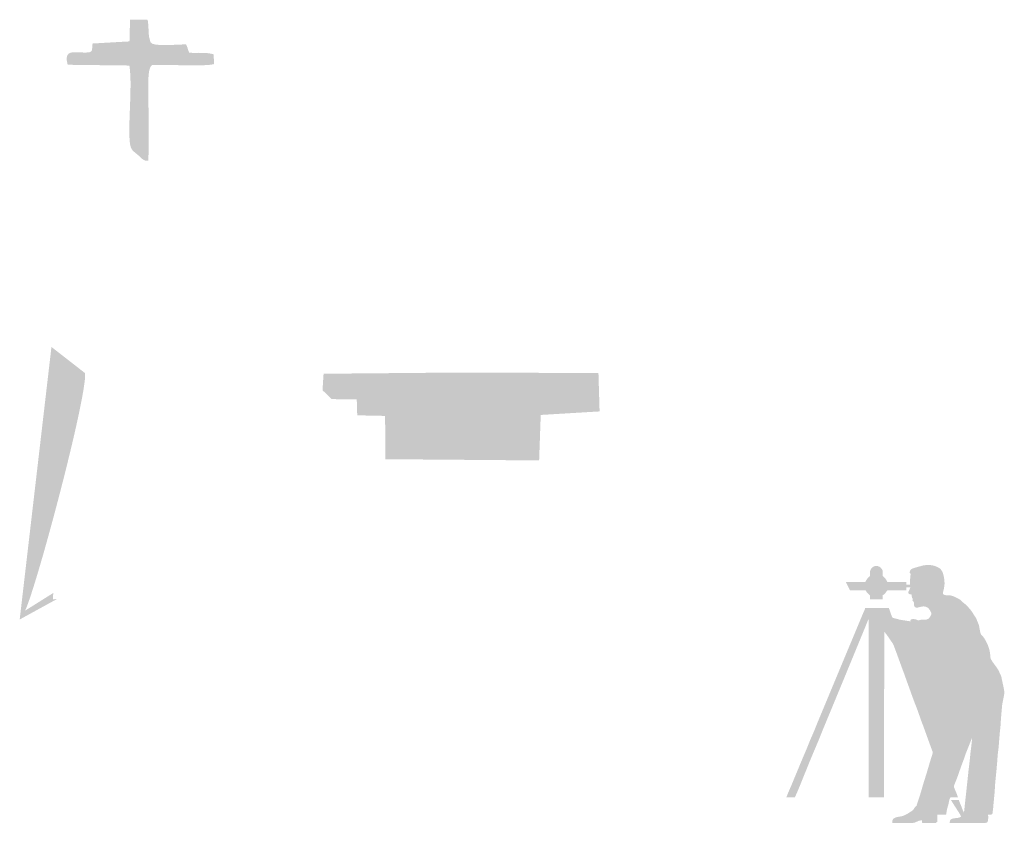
# Model space of a CAD drawing. Header units: millimetres. Extents: x 366033 to 446362, y 4247208 to 4265071.
# Tile 1 of 159: x 366033 to 366043, y 4255460 to 4255469. Entities that reach past the tile are written whole.
import ezdxf

# ---------------------------------------------------------------- set-up
doc = ezdxf.new("R2010")
doc.units = ezdxf.units.MM
doc.layers.add('DECOR_OBJCT_#####_T', color=7, linetype='Continuous', true_color=0x000000)

msp = doc.modelspace()

# ---------------------------------------------------------------- hatches: boundary and pattern name
at = {"layer": 'DECOR_OBJCT_#####_T'}
h = msp.add_hatch(color=256, dxfattribs=at)
edge = h.paths.add_edge_path()
edge.add_spline(control_points=[(366033.082, 4255468.111), (366033.082, 4255468.111), (366033.729, 4255468.103), (366033.729, 4255468.103), (366033.769, 4255467.868), (366033.691, 4255467.307), (366033.754, 4255467.224), (366033.773, 4255467.198), (366033.81, 4255467.174), (366033.833, 4255467.153), (366033.863, 4255467.126), (366033.873, 4255467.101), (366033.928, 4255467.104), (366033.933, 4255467.274), (366033.93, 4255467.452), (366033.93, 4255467.623), (366033.93, 4255467.693), (366033.917, 4255468.012), (366033.942, 4255468.068), (366033.959, 4255468.107), (366033.948, 4255468.085), (366033.968, 4255468.107), (366034.099, 4255468.117), (366034.527, 4255468.09), (366034.615, 4255468.118), (366034.615, 4255468.118), (366034.614, 4255468.22), (366034.614, 4255468.22), (366034.545, 4255468.244), (366034.441, 4255468.233), (366034.356, 4255468.237), (366034.339, 4255468.277), (366034.344, 4255468.285), (366034.323, 4255468.324), (366034.244, 4255468.327), (366033.969, 4255468.296), (366033.951, 4255468.347), (366033.951, 4255468.347), (366033.936, 4255468.402), (366033.936, 4255468.402), (366033.929, 4255468.433), (366033.931, 4255468.558), (366033.918, 4255468.584), (366033.918, 4255468.584), (366033.736, 4255468.584), (366033.736, 4255468.584), (366033.736, 4255468.584), (366033.73, 4255468.356), (366033.73, 4255468.356), (366033.73, 4255468.356), (366033.343, 4255468.334), (366033.343, 4255468.334), (366033.334, 4255468.253), (366033.352, 4255468.24), (366033.263, 4255468.239), (366033.164, 4255468.238), (366033.03, 4255468.282), (366033.082, 4255468.111)], knot_values=[0, 0, 0, 0, 0.052632, 0.052632, 0.052632, 0.105263, 0.105263, 0.105263, 0.157895, 0.157895, 0.157895, 0.210526, 0.210526, 0.210526, 0.263158, 0.263158, 0.263158, 0.315789, 0.315789, 0.315789, 0.368421, 0.368421, 0.368421, 0.421053, 0.421053, 0.421053, 0.473684, 0.473684, 0.473684, 0.526316, 0.526316, 0.526316, 0.578947, 0.578947, 0.578947, 0.631579, 0.631579, 0.631579, 0.684211, 0.684211, 0.684211, 0.736842, 0.736842, 0.736842, 0.789474, 0.789474, 0.789474, 0.842105, 0.842105, 0.842105, 0.894737, 0.894737, 0.894737, 0.947368, 0.947368, 0.947368, 1, 1, 1, 1], degree=3, periodic=0)
h = msp.add_hatch(color=256, dxfattribs=at)
edge = h.paths.add_edge_path()
edge.add_spline(control_points=[(366032.97, 4255462.509), (366032.97, 4255462.509), (366032.927, 4255462.506), (366032.927, 4255462.506), (366032.927, 4255462.506), (366032.931, 4255462.572), (366032.931, 4255462.572), (366032.931, 4255462.572), (366032.636, 4255462.387), (366032.636, 4255462.387), (366032.762, 4255462.659), (366033.282, 4255464.613), (366033.265, 4255464.877), (366033.265, 4255464.877), (366032.912, 4255465.152), (366032.912, 4255465.152), (366032.912, 4255465.152), (366032.579, 4255462.294), (366032.579, 4255462.294), (366032.579, 4255462.294), (366032.97, 4255462.509), (366032.97, 4255462.509)], knot_values=[0, 0, 0, 0, 0.142857, 0.142857, 0.142857, 0.285714, 0.285714, 0.285714, 0.428571, 0.428571, 0.428571, 0.571429, 0.571429, 0.571429, 0.714286, 0.714286, 0.714286, 0.857143, 0.857143, 0.857143, 1, 1, 1, 1], degree=3, periodic=0)
h = msp.add_hatch(color=255, dxfattribs=at)
edge = h.paths.add_edge_path()
edge.add_spline(control_points=[(366035.851, 4255464.605), (366035.851, 4255464.605), (366036.113, 4255464.602), (366036.113, 4255464.602), (366036.113, 4255464.602), (366036.118, 4255464.435), (366036.118, 4255464.435), (366036.118, 4255464.435), (366036.41, 4255464.429), (366036.41, 4255464.429), (366036.41, 4255464.429), (366036.414, 4255463.975), (366036.414, 4255463.975), (366036.414, 4255463.975), (366038.025, 4255463.962), (366038.025, 4255463.962), (366038.025, 4255463.962), (366038.042, 4255464.439), (366038.042, 4255464.439), (366038.042, 4255464.439), (366038.659, 4255464.476), (366038.659, 4255464.476), (366038.659, 4255464.476), (366038.647, 4255464.879), (366038.647, 4255464.879), (366038.647, 4255464.879), (366037.102, 4255464.883), (366037.102, 4255464.883), (366037.102, 4255464.883), (366035.765, 4255464.871), (366035.765, 4255464.871), (366035.765, 4255464.871), (366035.754, 4255464.698), (366035.754, 4255464.698), (366035.754, 4255464.698), (366035.851, 4255464.605), (366035.851, 4255464.605)], knot_values=[0, 0, 0, 0, 0.083333, 0.083333, 0.083333, 0.166667, 0.166667, 0.166667, 0.25, 0.25, 0.25, 0.333333, 0.333333, 0.333333, 0.416667, 0.416667, 0.416667, 0.5, 0.5, 0.5, 0.583333, 0.583333, 0.583333, 0.666667, 0.666667, 0.666667, 0.75, 0.75, 0.75, 0.833333, 0.833333, 0.833333, 0.916667, 0.916667, 0.916667, 1, 1, 1, 1], degree=3, periodic=0)
at = {"layer": 'DECOR_OBJCT_#####_T', "true_color": 0x000000}
h = msp.add_hatch(color=18, dxfattribs=at)
edge = h.paths.add_edge_path()
edge.add_spline(control_points=[(366042.902, 4255461.541), (366042.902, 4255461.517), (366042.902, 4255461.506), (366042.896, 4255461.483), (366042.891, 4255461.461), (366042.888, 4255461.435), (366042.882, 4255461.413), (366042.879, 4255461.4), (366042.864, 4255461.222), (366042.863, 4255461.186), (366042.862, 4255461.161), (366042.856, 4255461.122), (366042.854, 4255461.095), (366042.851, 4255461.054), (366042.847, 4255461.013), (366042.844, 4255460.97), (366042.841, 4255460.93), (366042.833, 4255460.887), (366042.831, 4255460.847), (366042.829, 4255460.805), (366042.824, 4255460.763), (366042.821, 4255460.721), (366042.821, 4255460.721), (366042.809, 4255460.6), (366042.809, 4255460.6), (366042.804, 4255460.559), (366042.804, 4255460.516), (366042.8, 4255460.473), (366042.8, 4255460.473), (366042.788, 4255460.35), (366042.788, 4255460.35), (366042.787, 4255460.33), (366042.785, 4255460.308), (366042.782, 4255460.288), (366042.776, 4255460.244), (366042.783, 4255460.247), (366042.733, 4255460.248), (366042.733, 4255460.182), (366042.738, 4255460.16), (366042.698, 4255460.16), (366042.578, 4255460.16), (366042.446, 4255460.157), (366042.329, 4255460.16), (366042.33, 4255460.195), (366042.342, 4255460.204), (366042.374, 4255460.209), (366042.4, 4255460.213), (366042.432, 4255460.213), (366042.45, 4255460.227), (366042.446, 4255460.244), (366042.358, 4255460.372), (366042.343, 4255460.402), (366042.343, 4255460.402), (366042.425, 4255460.402), (366042.425, 4255460.402), (366042.431, 4255460.38), (366042.442, 4255460.359), (366042.451, 4255460.337), (366042.457, 4255460.321), (366042.47, 4255460.283), (366042.479, 4255460.271), (366042.482, 4255460.278), (366042.488, 4255460.351), (366042.49, 4255460.368), (366042.494, 4255460.401), (366042.497, 4255460.434), (366042.501, 4255460.466), (366042.501, 4255460.466), (366042.522, 4255460.661), (366042.522, 4255460.661), (366042.528, 4255460.725), (366042.538, 4255460.793), (366042.544, 4255460.857), (366042.547, 4255460.905), (366042.564, 4255461.01), (366042.564, 4255461.053), (366042.564, 4255461.053), (366042.503, 4255460.9), (366042.503, 4255460.9), (366042.488, 4255460.861), (366042.476, 4255460.82), (366042.46, 4255460.782), (366042.46, 4255460.782), (366042.432, 4255460.703), (366042.432, 4255460.703), (366042.417, 4255460.657), (366042.399, 4255460.612), (366042.381, 4255460.567), (366042.369, 4255460.536), (366042.373, 4255460.543), (366042.386, 4255460.508), (366042.396, 4255460.484), (366042.41, 4255460.455), (366042.416, 4255460.429), (366042.416, 4255460.429), (366042.337, 4255460.429), (366042.337, 4255460.429), (366042.32, 4255460.398), (366042.322, 4255460.369), (366042.312, 4255460.339), (366042.302, 4255460.31), (366042.301, 4255460.299), (366042.296, 4255460.27), (366042.294, 4255460.253), (366042.297, 4255460.258), (366042.289, 4255460.248), (366042.269, 4255460.247), (366042.215, 4255460.251), (366042.201, 4255460.246), (366042.193, 4255460.224), (366042.215, 4255460.166), (366042.186, 4255460.161), (366042.174, 4255460.158), (366042.048, 4255460.159), (366042.041, 4255460.162), (366042.038, 4255460.17), (366042.039, 4255460.179), (366042.039, 4255460.19), (366041.979, 4255460.183), (366041.981, 4255460.16), (366041.934, 4255460.16), (366041.934, 4255460.16), (366041.728, 4255460.161), (366041.728, 4255460.161), (366041.726, 4255460.167), (366041.727, 4255460.173), (366041.728, 4255460.181), (366041.731, 4255460.199), (366041.744, 4255460.211), (366041.761, 4255460.217), (366041.815, 4255460.237), (366041.826, 4255460.213), (366041.926, 4255460.282), (366041.95, 4255460.298), (366041.942, 4255460.291), (366041.96, 4255460.317), (366041.963, 4255460.321), (366041.965, 4255460.326), (366041.969, 4255460.33), (366041.987, 4255460.345), (366041.979, 4255460.331), (366041.987, 4255460.358), (366041.987, 4255460.358), (366042.01, 4255460.427), (366042.01, 4255460.427), (366042.033, 4255460.496), (366042.051, 4255460.569), (366042.074, 4255460.638), (366042.097, 4255460.709), (366042.115, 4255460.778), (366042.138, 4255460.849), (366042.142, 4255460.861), (366042.146, 4255460.873), (366042.149, 4255460.885), (366042.155, 4255460.907), (366042.153, 4255460.899), (366042.146, 4255460.919), (366042.146, 4255460.919), (366042.048, 4255461.189), (366042.048, 4255461.189), (366042.021, 4255461.256), (366042.001, 4255461.324), (366041.974, 4255461.391), (366041.948, 4255461.456), (366041.924, 4255461.526), (366041.9, 4255461.592), (366041.892, 4255461.616), (366041.883, 4255461.638), (366041.875, 4255461.661), (366041.875, 4255461.661), (366041.851, 4255461.729), (366041.851, 4255461.729), (366041.847, 4255461.739), (366041.843, 4255461.75), (366041.838, 4255461.762), (366041.838, 4255461.762), (366041.777, 4255461.93), (366041.777, 4255461.93), (366041.768, 4255461.954), (366041.761, 4255461.975), (366041.752, 4255461.997), (366041.738, 4255462.032), (366041.743, 4255462.029), (366041.722, 4255462.058), (366041.707, 4255462.079), (366041.659, 4255462.154), (366041.643, 4255462.165), (366041.643, 4255462.165), (366041.642, 4255460.429), (366041.642, 4255460.429), (366041.642, 4255460.429), (366041.48, 4255460.429), (366041.48, 4255460.429), (366041.48, 4255461.052), (366041.481, 4255461.675), (366041.48, 4255462.298), (366041.472, 4255462.287), (366041.449, 4255462.227), (366041.443, 4255462.212), (366041.443, 4255462.212), (366041.275, 4255461.804), (366041.275, 4255461.804), (366041.271, 4255461.794), (366041.267, 4255461.786), (366041.263, 4255461.775), (366041.259, 4255461.764), (366041.254, 4255461.754), (366041.251, 4255461.745), (366041.251, 4255461.745), (366041.003, 4255461.146), (366041.003, 4255461.146), (366041.001, 4255461.139), (366040.999, 4255461.138), (366040.997, 4255461.131), (366040.943, 4255460.993), (366040.882, 4255460.859), (366040.828, 4255460.722), (366040.824, 4255460.711), (366040.82, 4255460.702), (366040.816, 4255460.692), (366040.783, 4255460.61), (366040.749, 4255460.524), (366040.713, 4255460.443), (366040.713, 4255460.443), (366040.706, 4255460.429), (366040.706, 4255460.429), (366040.706, 4255460.429), (366040.618, 4255460.429), (366040.618, 4255460.429), (366040.623, 4255460.449), (366040.66, 4255460.532), (366040.669, 4255460.553), (366040.669, 4255460.553), (366040.778, 4255460.816), (366040.778, 4255460.816), (366040.781, 4255460.822), (366040.783, 4255460.825), (366040.785, 4255460.832), (366040.785, 4255460.832), (366040.825, 4255460.926), (366040.825, 4255460.926), (366040.829, 4255460.936), (366040.834, 4255460.947), (366040.838, 4255460.957), (366040.841, 4255460.967), (366040.846, 4255460.976), (366040.85, 4255460.988), (366040.875, 4255461.051), (366040.903, 4255461.11), (366040.928, 4255461.173), (366040.932, 4255461.184), (366040.936, 4255461.193), (366040.94, 4255461.204), (366040.94, 4255461.204), (366041.418, 4255462.351), (366041.418, 4255462.351), (366041.426, 4255462.37), (366041.44, 4255462.397), (366041.444, 4255462.415), (366041.444, 4255462.415), (366041.692, 4255462.415), (366041.692, 4255462.415), (366041.697, 4255462.398), (366041.704, 4255462.383), (366041.709, 4255462.365), (366041.709, 4255462.365), (366041.725, 4255462.322), (366041.725, 4255462.322), (366041.73, 4255462.308), (366041.744, 4255462.31), (366041.771, 4255462.302), (366041.785, 4255462.298), (366041.804, 4255462.292), (366041.818, 4255462.29), (366041.85, 4255462.286), (366041.887, 4255462.278), (366041.92, 4255462.275), (366041.907, 4255462.3), (366041.936, 4255462.298), (366041.953, 4255462.298), (366041.981, 4255462.298), (366041.978, 4255462.292), (366041.995, 4255462.286), (366042.006, 4255462.282), (366042.02, 4255462.292), (366042.039, 4255462.292), (366042.072, 4255462.292), (366042.104, 4255462.288), (366042.121, 4255462.318), (366042.144, 4255462.358), (366042.145, 4255462.35), (366042.122, 4255462.392), (366042.102, 4255462.43), (366042.064, 4255462.438), (366042.025, 4255462.427), (366042.006, 4255462.422), (366041.975, 4255462.409), (366041.962, 4255462.428), (366041.951, 4255462.445), (366041.96, 4255462.455), (366041.954, 4255462.474), (366041.95, 4255462.49), (366041.931, 4255462.489), (366041.943, 4255462.511), (366041.928, 4255462.523), (366041.935, 4255462.526), (366041.932, 4255462.544), (366041.931, 4255462.551), (366041.93, 4255462.55), (366041.928, 4255462.557), (366041.911, 4255462.556), (366041.912, 4255462.557), (366041.895, 4255462.569), (366041.895, 4255462.583), (366041.899, 4255462.59), (366041.905, 4255462.601), (366041.905, 4255462.601), (366041.918, 4255462.63), (366041.918, 4255462.63), (366041.918, 4255462.63), (366041.874, 4255462.63), (366041.874, 4255462.63), (366041.874, 4255462.63), (366041.874, 4255462.599), (366041.874, 4255462.599), (366041.847, 4255462.599), (366041.688, 4255462.601), (366041.676, 4255462.599), (366041.67, 4255462.598), (366041.668, 4255462.59), (366041.666, 4255462.586), (366041.658, 4255462.573), (366041.643, 4255462.553), (366041.628, 4255462.549), (366041.628, 4255462.549), (366041.628, 4255462.505), (366041.628, 4255462.505), (366041.628, 4255462.505), (366041.494, 4255462.505), (366041.494, 4255462.505), (366041.494, 4255462.505), (366041.494, 4255462.547), (366041.494, 4255462.547), (366041.448, 4255462.585), (366041.467, 4255462.577), (366041.448, 4255462.599), (366041.448, 4255462.599), (366041.286, 4255462.599), (366041.286, 4255462.599), (366041.278, 4255462.612), (366041.272, 4255462.629), (366041.263, 4255462.643), (366041.255, 4255462.656), (366041.247, 4255462.674), (366041.24, 4255462.688), (366041.24, 4255462.688), (366041.446, 4255462.688), (366041.446, 4255462.688), (366041.457, 4255462.71), (366041.463, 4255462.72), (366041.479, 4255462.737), (366041.486, 4255462.744), (366041.487, 4255462.743), (366041.494, 4255462.749), (366041.494, 4255462.793), (366041.488, 4255462.82), (366041.528, 4255462.847), (366041.569, 4255462.873), (366041.628, 4255462.839), (366041.628, 4255462.791), (366041.628, 4255462.777), (366041.628, 4255462.763), (366041.628, 4255462.749), (366041.644, 4255462.738), (366041.657, 4255462.724), (366041.667, 4255462.706), (366041.67, 4255462.7), (366041.672, 4255462.694), (366041.676, 4255462.689), (366041.676, 4255462.689), (366041.874, 4255462.688), (366041.874, 4255462.688), (366041.874, 4255462.688), (366041.874, 4255462.659), (366041.874, 4255462.659), (366041.874, 4255462.659), (366041.912, 4255462.659), (366041.912, 4255462.659), (366041.91, 4255462.701), (366041.919, 4255462.734), (366041.92, 4255462.774), (366041.912, 4255462.78), (366041.907, 4255462.786), (366041.912, 4255462.798), (366041.922, 4255462.824), (366041.929, 4255462.824), (366041.952, 4255462.833), (366041.952, 4255462.833), (366042.044, 4255462.859), (366042.044, 4255462.859), (366042.061, 4255462.863), (366042.093, 4255462.866), (366042.114, 4255462.866), (366042.155, 4255462.866), (366042.206, 4255462.846), (366042.228, 4255462.828), (366042.252, 4255462.808), (366042.259, 4255462.781), (366042.266, 4255462.751), (366042.269, 4255462.742), (366042.271, 4255462.73), (366042.272, 4255462.718), (366042.274, 4255462.694), (366042.278, 4255462.671), (366042.274, 4255462.649), (366042.272, 4255462.637), (366042.271, 4255462.628), (366042.269, 4255462.617), (366042.269, 4255462.617), (366042.263, 4255462.593), (366042.263, 4255462.593), (366042.251, 4255462.558), (366042.262, 4255462.553), (366042.295, 4255462.548), (366042.307, 4255462.546), (366042.316, 4255462.547), (366042.331, 4255462.547), (366042.342, 4255462.546), (366042.353, 4255462.542), (366042.363, 4255462.539), (366042.39, 4255462.531), (366042.392, 4255462.526), (366042.416, 4255462.514), (366042.456, 4255462.495), (366042.435, 4255462.497), (366042.48, 4255462.465), (366042.489, 4255462.458), (366042.493, 4255462.454), (366042.501, 4255462.446), (366042.523, 4255462.425), (366042.538, 4255462.409), (366042.556, 4255462.386), (366042.57, 4255462.369), (366042.578, 4255462.348), (366042.593, 4255462.329), (366042.616, 4255462.297), (366042.609, 4255462.296), (366042.625, 4255462.263), (366042.644, 4255462.225), (366042.642, 4255462.179), (366042.656, 4255462.142), (366042.659, 4255462.133), (366042.668, 4255462.128), (366042.673, 4255462.121), (366042.679, 4255462.115), (366042.686, 4255462.107), (366042.691, 4255462.099), (366042.729, 4255462.04), (366042.756, 4255461.97), (366042.756, 4255461.898), (366042.756, 4255461.878), (366042.785, 4255461.844), (366042.798, 4255461.823), (366042.798, 4255461.823), (366042.822, 4255461.791), (366042.822, 4255461.791), (366042.837, 4255461.774), (366042.847, 4255461.748), (366042.857, 4255461.727), (366042.867, 4255461.708), (366042.872, 4255461.695), (366042.876, 4255461.67), (366042.879, 4255461.652), (366042.902, 4255461.553), (366042.902, 4255461.541)], knot_values=[0, 0, 0, 0, 0.006329, 0.006329, 0.006329, 0.012658, 0.012658, 0.012658, 0.018987, 0.018987, 0.018987, 0.025316, 0.025316, 0.025316, 0.031646, 0.031646, 0.031646, 0.037975, 0.037975, 0.037975, 0.044304, 0.044304, 0.044304, 0.050633, 0.050633, 0.050633, 0.056962, 0.056962, 0.056962, 0.063291, 0.063291, 0.063291, 0.06962, 0.06962, 0.06962, 0.075949, 0.075949, 0.075949, 0.082278, 0.082278, 0.082278, 0.088608, 0.088608, 0.088608, 0.094937, 0.094937, 0.094937, 0.101266, 0.101266, 0.101266, 0.107595, 0.107595, 0.107595, 0.113924, 0.113924, 0.113924, 0.120253, 0.120253, 0.120253, 0.126582, 0.126582, 0.126582, 0.132911, 0.132911, 0.132911, 0.139241, 0.139241, 0.139241, 0.14557, 0.14557, 0.14557, 0.151899, 0.151899, 0.151899, 0.158228, 0.158228, 0.158228, 0.164557, 0.164557, 0.164557, 0.170886, 0.170886, 0.170886, 0.177215, 0.177215, 0.177215, 0.183544, 0.183544, 0.183544, 0.189873, 0.189873, 0.189873, 0.196203, 0.196203, 0.196203, 0.202532, 0.202532, 0.202532, 0.208861, 0.208861, 0.208861, 0.21519, 0.21519, 0.21519, 0.221519, 0.221519, 0.221519, 0.227848, 0.227848, 0.227848, 0.234177, 0.234177, 0.234177, 0.240506, 0.240506, 0.240506, 0.246835, 0.246835, 0.246835, 0.253165, 0.253165, 0.253165, 0.259494, 0.259494, 0.259494, 0.265823, 0.265823, 0.265823, 0.272152, 0.272152, 0.272152, 0.278481, 0.278481, 0.278481, 0.28481, 0.28481, 0.28481, 0.291139, 0.291139, 0.291139, 0.297468, 0.297468, 0.297468, 0.303797, 0.303797, 0.303797, 0.310127, 0.310127, 0.310127, 0.316456, 0.316456, 0.316456, 0.322785, 0.322785, 0.322785, 0.329114, 0.329114, 0.329114, 0.335443, 0.335443, 0.335443, 0.341772, 0.341772, 0.341772, 0.348101, 0.348101, 0.348101, 0.35443, 0.35443, 0.35443, 0.360759, 0.360759, 0.360759, 0.367089, 0.367089, 0.367089, 0.373418, 0.373418, 0.373418, 0.379747, 0.379747, 0.379747, 0.386076, 0.386076, 0.386076, 0.392405, 0.392405, 0.392405, 0.398734, 0.398734, 0.398734, 0.405063, 0.405063, 0.405063, 0.411392, 0.411392, 0.411392, 0.417722, 0.417722, 0.417722, 0.424051, 0.424051, 0.424051, 0.43038, 0.43038, 0.43038, 0.436709, 0.436709, 0.436709, 0.443038, 0.443038, 0.443038, 0.449367, 0.449367, 0.449367, 0.455696, 0.455696, 0.455696, 0.462025, 0.462025, 0.462025, 0.468354, 0.468354, 0.468354, 0.474684, 0.474684, 0.474684, 0.481013, 0.481013, 0.481013, 0.487342, 0.487342, 0.487342, 0.493671, 0.493671, 0.493671, 0.5, 0.5, 0.5, 0.506329, 0.506329, 0.506329, 0.512658, 0.512658, 0.512658, 0.518987, 0.518987, 0.518987, 0.525316, 0.525316, 0.525316, 0.531646, 0.531646, 0.531646, 0.537975, 0.537975, 0.537975, 0.544304, 0.544304, 0.544304, 0.550633, 0.550633, 0.550633, 0.556962, 0.556962, 0.556962, 0.563291, 0.563291, 0.563291, 0.56962, 0.56962, 0.56962, 0.575949, 0.575949, 0.575949, 0.582278, 0.582278, 0.582278, 0.588608, 0.588608, 0.588608, 0.594937, 0.594937, 0.594937, 0.601266, 0.601266, 0.601266, 0.607595, 0.607595, 0.607595, 0.613924, 0.613924, 0.613924, 0.620253, 0.620253, 0.620253, 0.626582, 0.626582, 0.626582, 0.632911, 0.632911, 0.632911, 0.639241, 0.639241, 0.639241, 0.64557, 0.64557, 0.64557, 0.651899, 0.651899, 0.651899, 0.658228, 0.658228, 0.658228, 0.664557, 0.664557, 0.664557, 0.670886, 0.670886, 0.670886, 0.677215, 0.677215, 0.677215, 0.683544, 0.683544, 0.683544, 0.689873, 0.689873, 0.689873, 0.696203, 0.696203, 0.696203, 0.702532, 0.702532, 0.702532, 0.708861, 0.708861, 0.708861, 0.71519, 0.71519, 0.71519, 0.721519, 0.721519, 0.721519, 0.727848, 0.727848, 0.727848, 0.734177, 0.734177, 0.734177, 0.740506, 0.740506, 0.740506, 0.746835, 0.746835, 0.746835, 0.753165, 0.753165, 0.753165, 0.759494, 0.759494, 0.759494, 0.765823, 0.765823, 0.765823, 0.772152, 0.772152, 0.772152, 0.778481, 0.778481, 0.778481, 0.78481, 0.78481, 0.78481, 0.791139, 0.791139, 0.791139, 0.797468, 0.797468, 0.797468, 0.803797, 0.803797, 0.803797, 0.810127, 0.810127, 0.810127, 0.816456, 0.816456, 0.816456, 0.822785, 0.822785, 0.822785, 0.829114, 0.829114, 0.829114, 0.835443, 0.835443, 0.835443, 0.841772, 0.841772, 0.841772, 0.848101, 0.848101, 0.848101, 0.85443, 0.85443, 0.85443, 0.860759, 0.860759, 0.860759, 0.867089, 0.867089, 0.867089, 0.873418, 0.873418, 0.873418, 0.879747, 0.879747, 0.879747, 0.886076, 0.886076, 0.886076, 0.892405, 0.892405, 0.892405, 0.898734, 0.898734, 0.898734, 0.905063, 0.905063, 0.905063, 0.911392, 0.911392, 0.911392, 0.917722, 0.917722, 0.917722, 0.924051, 0.924051, 0.924051, 0.93038, 0.93038, 0.93038, 0.936709, 0.936709, 0.936709, 0.943038, 0.943038, 0.943038, 0.949367, 0.949367, 0.949367, 0.955696, 0.955696, 0.955696, 0.962025, 0.962025, 0.962025, 0.968354, 0.968354, 0.968354, 0.974684, 0.974684, 0.974684, 0.981013, 0.981013, 0.981013, 0.987342, 0.987342, 0.987342, 0.993671, 0.993671, 0.993671, 1, 1, 1, 1], degree=3, periodic=0)

doc.saveas('drawing.dxf')
